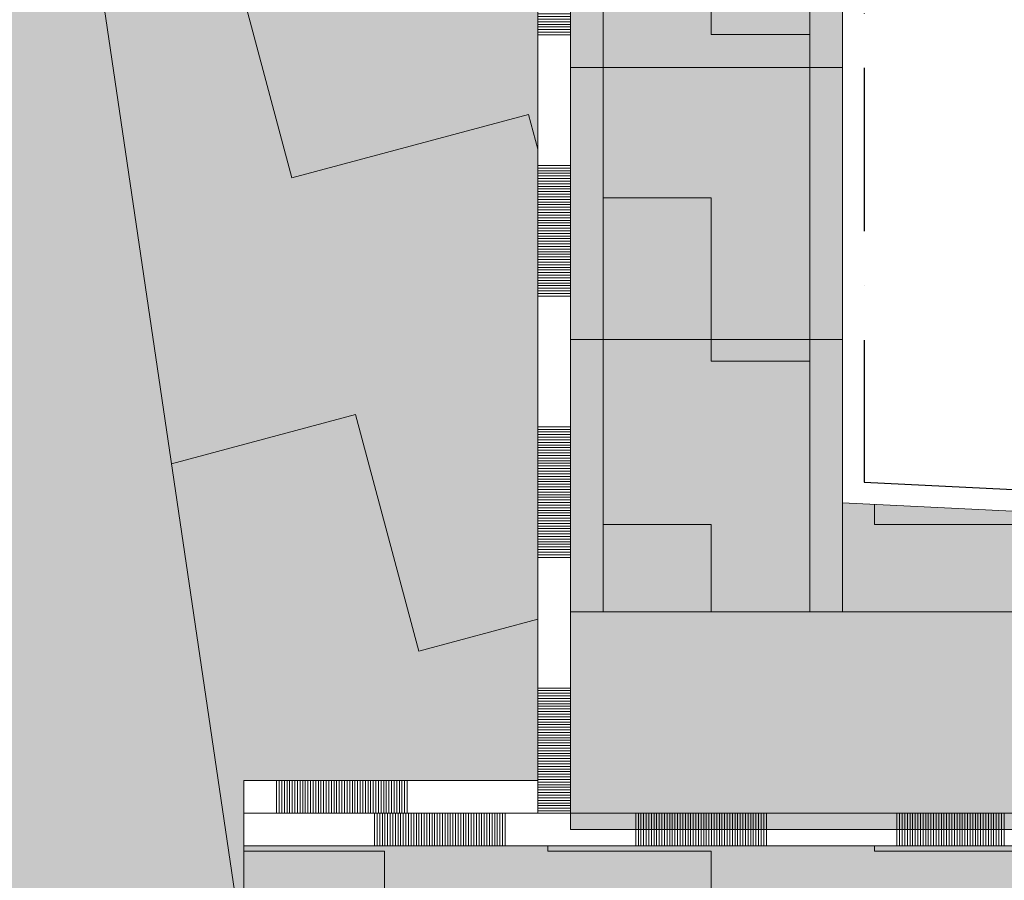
# Model space of a CAD drawing. Header units: millimetres. Extents: x 29003 to 60673, y -60985 to 17010.
# Tile 6 of 128: x 30565 to 31469, y -38277 to -37486. Entities that reach past the tile are written whole.
import ezdxf

# ---------------------------------------------------------------- set-up
doc = ezdxf.new("R2010")
doc.units = ezdxf.units.MM
doc.header["$PDMODE"] = 65
doc.linetypes.add('Cerchovana_1', pattern=[250, 150, -50, 0, -50])
for name, color, linetype, lineweight in [('XR$1$ŘEZY_1', 7, 'Continuous', 25), ('XR$2$ŘEZY - KOTY_ TEXTY_1', 7, 'Continuous', 25), ('XR$3$ŘEZY - FILING_1', 7, 'Continuous', 25)]:
    doc.layers.add(name, color=color, linetype=linetype, lineweight=lineweight)
doc.styles.add('ARIALNARROW', font='ARIALN.TTF')
doc.dimstyles.new('DIMSTYLE_4', dxfattribs={"dimtxt": 100, "dimasz": 150, "dimexe": 0, "dimexo": 0, "dimgap": 50, "dimtad": 2, "dimdec": 0, "dimrnd": 5, "dimzin": 12, "dimdsep": 46, "dimtxsty": 'ARIALNARROW', "dimblk1": 'ALL_ML_STRICH', "dimblk2": 'ALL_ML_STRICH', "dimsah": 1, "dimcen": 0, "dimclrd": 6, "dimclre": 6, "dimclrt": 6, "dimadec": 0, "dimazin": 0, "dimtfac": 1, "dimtdec": 0, "dimtix": 1, "dimtmove": 2, "dimatfit": 3, "dimfxl": 0, "dimtzin": 0, "dimlwd": 0, "dimlwe": 13, "dimarcsym": 0})
pattern_1 = [(0, (300, 300), (150, 150), [150, -150]), (90, (300, 300), (-150, 150), [150, -150])]

# ---------------------------------------------------------------- blocks, each defined once
blk = doc.blocks.new('VZOROVÁ ČÁRA_35')
at = {"layer": 'XR$1$ŘEZY_1', "color": 7, "linetype": 'Continuous', "lineweight": 13}
for p, q in [((30890.88, -38215.17), (30890.88, -38245.17)), ((30890.88, -38215.17), (31010.88, -38215.17)), ((30890.88, -38215.17), (31010.88, -38215.17)), ((30890.88, -38215.17), (31010.88, -38215.17)), ((30890.88, -38215.17), (31010.88, -38215.17)), ((30890.88, -38215.17), (31010.88, -38215.17)), ((30893.28, -38215.17), (30893.28, -38245.17)), ((30895.68, -38215.17), (30895.68, -38245.17)), ((30898.08, -38215.17), (30898.08, -38245.17)), ((30900.48, -38215.17), (30900.48, -38245.17)), ((30902.88, -38215.17), (30902.88, -38245.17)), ((30905.28, -38215.17), (30905.28, -38245.17)), ((30907.68, -38215.17), (30907.68, -38245.17)), ((30910.08, -38215.17), (30910.08, -38245.17)), ((30912.48, -38215.17), (30912.48, -38245.17)), ((30914.88, -38215.17), (30914.88, -38245.17)), ((30917.28, -38215.17), (30917.28, -38245.17)), ((30919.68, -38215.17), (30919.68, -38245.17)), ((30922.08, -38215.17), (30922.08, -38245.17)), ((30924.48, -38215.17), (30924.48, -38245.17)), ((30926.88, -38215.17), (30926.88, -38245.17)), ((30929.28, -38215.17), (30929.28, -38245.17)), ((30931.68, -38215.17), (30931.68, -38245.17)), ((30934.08, -38215.17), (30934.08, -38245.17)), ((30936.48, -38215.17), (30936.48, -38245.17)), ((30938.88, -38215.17), (30938.88, -38245.17)), ((30941.28, -38215.17), (30941.28, -38245.17)), ((30943.68, -38215.17), (30943.68, -38245.17)), ((30946.08, -38215.17), (30946.08, -38245.17)), ((30948.48, -38215.17), (30948.48, -38245.17)), ((30950.88, -38215.17), (30950.88, -38245.17)), ((30953.28, -38215.17), (30953.28, -38245.17)), ((30955.68, -38215.17), (30955.68, -38245.17)), ((30958.08, -38215.17), (30958.08, -38245.17)), ((30960.48, -38215.17), (30960.48, -38245.17)), ((30962.88, -38215.17), (30962.88, -38245.17)), ((30965.28, -38215.17), (30965.28, -38245.17)), ((30967.68, -38215.17), (30967.68, -38245.17)), ((30970.08, -38215.17), (30970.08, -38245.17)), ((30972.48, -38215.17), (30972.48, -38245.17)), ((30974.88, -38215.17), (30974.88, -38245.17)), ((30977.28, -38215.17), (30977.28, -38245.17)), ((30979.68, -38215.17), (30979.68, -38245.17)), ((30982.08, -38215.17), (30982.08, -38245.17)), ((30984.48, -38215.17), (30984.48, -38245.17)), ((30986.88, -38215.17), (30986.88, -38245.17)), ((30989.28, -38215.17), (30989.28, -38245.17)), ((30991.68, -38215.17), (30991.68, -38245.17)), ((30994.08, -38215.17), (30994.08, -38245.17)), ((30996.48, -38215.17), (30996.48, -38245.17)), ((30998.88, -38215.17), (30998.88, -38245.17)), ((31001.28, -38215.17), (31001.28, -38245.17)), ((31003.68, -38215.17), (31003.68, -38245.17)), ((31006.08, -38215.17), (31006.08, -38245.17)), ((31008.48, -38215.17), (31008.48, -38245.17)), ((31010.88, -38215.17), (31010.88, -38245.17)), ((31130.88, -38215.17), (31130.88, -38245.17)), ((31130.88, -38215.17), (31250.88, -38215.17)), ((31130.88, -38215.17), (31250.88, -38215.17)), ((31130.88, -38215.17), (31250.88, -38215.17)), ((31130.88, -38215.17), (31250.88, -38215.17)), ((31130.88, -38215.17), (31250.88, -38215.17)), ((31133.28, -38215.17), (31133.28, -38245.17)), ((31135.68, -38215.17), (31135.68, -38245.17)), ((31138.08, -38215.17), (31138.08, -38245.17)), ((31140.48, -38215.17), (31140.48, -38245.17)), ((31142.88, -38215.17), (31142.88, -38245.17)), ((31145.28, -38215.17), (31145.28, -38245.17)), ((31147.68, -38215.17), (31147.68, -38245.17)), ((31150.08, -38215.17), (31150.08, -38245.17)), ((31152.48, -38215.17), (31152.48, -38245.17)), ((31154.88, -38215.17), (31154.88, -38245.17)), ((31157.28, -38215.17), (31157.28, -38245.17)), ((31159.68, -38215.17), (31159.68, -38245.17)), ((31162.08, -38215.17), (31162.08, -38245.17)), ((31164.48, -38215.17), (31164.48, -38245.17)), ((31166.88, -38215.17), (31166.88, -38245.17)), ((31169.28, -38215.17), (31169.28, -38245.17)), ((31171.68, -38215.17), (31171.68, -38245.17)), ((31174.08, -38215.17), (31174.08, -38245.17)), ((31176.48, -38215.17), (31176.48, -38245.17)), ((31178.88, -38215.17), (31178.88, -38245.17)), ((31181.28, -38215.17), (31181.28, -38245.17)), ((31183.68, -38215.17), (31183.68, -38245.17)), ((31186.08, -38215.17), (31186.08, -38245.17)), ((31188.48, -38215.17), (31188.48, -38245.17)), ((31190.88, -38215.17), (31190.88, -38245.17)), ((31193.28, -38215.17), (31193.28, -38245.17)), ((31195.68, -38215.17), (31195.68, -38245.17)), ((31198.08, -38215.17), (31198.08, -38245.17)), ((31200.48, -38215.17), (31200.48, -38245.17)), ((31202.88, -38215.17), (31202.88, -38245.17)), ((31205.28, -38215.17), (31205.28, -38245.17)), ((31207.68, -38215.17), (31207.68, -38245.17)), ((31210.08, -38215.17), (31210.08, -38245.17)), ((31212.48, -38215.17), (31212.48, -38245.17)), ((31214.88, -38215.17), (31214.88, -38245.17)), ((31217.28, -38215.17), (31217.28, -38245.17)), ((31219.68, -38215.17), (31219.68, -38245.17)), ((31222.08, -38215.17), (31222.08, -38245.17)), ((31224.48, -38215.17), (31224.48, -38245.17)), ((31226.88, -38215.17), (31226.88, -38245.17)), ((31229.28, -38215.17), (31229.28, -38245.17)), ((31231.68, -38215.17), (31231.68, -38245.17)), ((31234.08, -38215.17), (31234.08, -38245.17)), ((31236.48, -38215.17), (31236.48, -38245.17)), ((31238.88, -38215.17), (31238.88, -38245.17)), ((31241.28, -38215.17), (31241.28, -38245.17)), ((31243.68, -38215.17), (31243.68, -38245.17)), ((31246.08, -38215.17), (31246.08, -38245.17)), ((31248.48, -38215.17), (31248.48, -38245.17)), ((31250.88, -38215.17), (31250.88, -38245.17)), ((31370.88, -38215.17), (31370.88, -38245.17)), ((31370.88, -38215.17), (31490.88, -38215.17)), ((31370.88, -38215.17), (31490.88, -38215.17)), ((31370.88, -38215.17), (31490.88, -38215.17)), ((31370.88, -38215.17), (31490.88, -38215.17)), ((31370.88, -38215.17), (31490.88, -38215.17)), ((31373.28, -38215.17), (31373.28, -38245.17)), ((31375.68, -38215.17), (31375.68, -38245.17)), ((31378.08, -38215.17), (31378.08, -38245.17)), ((31380.48, -38215.17), (31380.48, -38245.17)), ((31382.88, -38215.17), (31382.88, -38245.17)), ((31385.28, -38215.17), (31385.28, -38245.17)), ((31387.68, -38215.17), (31387.68, -38245.17)), ((31390.08, -38215.17), (31390.08, -38245.17)), ((31392.48, -38215.17), (31392.48, -38245.17)), ((31394.88, -38215.17), (31394.88, -38245.17)), ((31397.28, -38215.17), (31397.28, -38245.17)), ((31399.68, -38215.17), (31399.68, -38245.17)), ((31402.08, -38215.17), (31402.08, -38245.17)), ((31404.48, -38215.17), (31404.48, -38245.17)), ((31406.88, -38215.17), (31406.88, -38245.17)), ((31409.28, -38215.17), (31409.28, -38245.17)), ((31411.68, -38215.17), (31411.68, -38245.17)), ((31414.08, -38215.17), (31414.08, -38245.17)), ((31416.48, -38215.17), (31416.48, -38245.17)), ((31418.88, -38215.17), (31418.88, -38245.17)), ((31421.28, -38215.17), (31421.28, -38245.17)), ((31423.68, -38215.17), (31423.68, -38245.17)), ((31426.08, -38215.17), (31426.08, -38245.17)), ((31428.48, -38215.17), (31428.48, -38245.17)), ((31430.88, -38215.17), (31430.88, -38245.17)), ((31433.28, -38215.17), (31433.28, -38245.17)), ((31435.68, -38215.17), (31435.68, -38245.17)), ((31438.08, -38215.17), (31438.08, -38245.17)), ((31440.48, -38215.17), (31440.48, -38245.17)), ((31442.88, -38215.17), (31442.88, -38245.17)), ((31445.28, -38215.17), (31445.28, -38245.17)), ((31447.68, -38215.17), (31447.68, -38245.17)), ((31450.08, -38215.17), (31450.08, -38245.17)), ((31452.48, -38215.17), (31452.48, -38245.17)), ((31454.88, -38215.17), (31454.88, -38245.17)), ((31457.28, -38215.17), (31457.28, -38245.17)), ((31459.68, -38215.17), (31459.68, -38245.17)), ((31462.08, -38215.17), (31462.08, -38245.17)), ((31464.48, -38215.17), (31464.48, -38245.17)), ((31466.88, -38215.17), (31466.88, -38245.17)), ((31469.28, -38215.17), (31469.28, -38245.17)), ((30770.88, -38245.17), (30890.88, -38245.17)), ((30890.88, -38245.17), (31010.88, -38245.17)), ((31010.88, -38245.17), (31130.88, -38245.17)), ((31130.88, -38245.17), (31250.88, -38245.17)), ((31250.88, -38245.17), (31370.88, -38245.17)), ((31370.88, -38245.17), (31490.88, -38245.17))]:
    blk.add_line(p, q, dxfattribs=at)
for points in [[(30770.88, -38215.17), (30890.88, -38215.17), (31010.88, -38215.17)], [(30770.88, -38215.17), (30890.88, -38215.17), (31010.88, -38215.17)], [(31010.88, -38215.17), (31130.88, -38215.17), (31250.88, -38215.17)], [(31010.88, -38215.17), (31130.88, -38215.17), (31250.88, -38215.17)], [(31250.88, -38215.17), (31370.88, -38215.17), (31490.88, -38215.17)], [(31250.88, -38215.17), (31370.88, -38215.17), (31490.88, -38215.17)]]:
    blk.add_lwpolyline(points, dxfattribs=at)
blk = doc.blocks.new('VZOROVÁ ČÁRA_36')
at = {"layer": 'XR$1$ŘEZY_1', "color": 7, "linetype": 'Continuous', "lineweight": 13}
for p, q in [((31040.88, -36780.17), (31040.88, -36900.17)), ((31070.88, -36900.17), (31040.88, -36900.17)), ((31040.88, -36900.17), (31040.88, -37020.17)), ((31070.88, -36902.57), (31040.88, -36902.57)), ((31070.88, -36904.97), (31040.88, -36904.97)), ((31070.88, -36907.37), (31040.88, -36907.37)), ((31070.88, -36900.17), (31070.88, -37020.17)), ((31070.88, -36900.17), (31070.88, -37020.17)), ((31070.88, -36900.17), (31070.88, -37020.17)), ((31070.88, -36900.17), (31070.88, -37020.17)), ((31070.88, -36900.17), (31070.88, -37020.17)), ((31070.88, -36909.77), (31040.88, -36909.77)), ((31070.88, -36912.17), (31040.88, -36912.17)), ((31070.88, -36914.57), (31040.88, -36914.57)), ((31070.88, -36916.97), (31040.88, -36916.97)), ((31070.88, -36919.37), (31040.88, -36919.37)), ((31070.88, -36921.77), (31040.88, -36921.77)), ((31070.88, -36924.17), (31040.88, -36924.17)), ((31070.88, -36926.57), (31040.88, -36926.57)), ((31070.88, -36928.97), (31040.88, -36928.97)), ((31070.88, -36931.37), (31040.88, -36931.37)), ((31070.88, -36933.77), (31040.88, -36933.77)), ((31070.88, -36936.17), (31040.88, -36936.17)), ((31070.88, -36938.57), (31040.88, -36938.57)), ((31070.88, -36940.97), (31040.88, -36940.97)), ((31070.88, -36943.37), (31040.88, -36943.37)), ((31070.88, -36945.77), (31040.88, -36945.77)), ((31070.88, -36948.17), (31040.88, -36948.17)), ((31070.88, -36950.57), (31040.88, -36950.57)), ((31070.88, -36952.97), (31040.88, -36952.97)), ((31070.88, -36955.37), (31040.88, -36955.37)), ((31070.88, -36957.77), (31040.88, -36957.77)), ((31070.88, -36960.17), (31040.88, -36960.17)), ((31070.88, -36962.57), (31040.88, -36962.57)), ((31070.88, -36964.97), (31040.88, -36964.97)), ((31070.88, -36967.37), (31040.88, -36967.37)), ((31070.88, -36969.77), (31040.88, -36969.77)), ((31070.88, -36972.17), (31040.88, -36972.17)), ((31070.88, -36974.57), (31040.88, -36974.57)), ((31070.88, -36976.97), (31040.88, -36976.97)), ((31070.88, -36979.37), (31040.88, -36979.37)), ((31070.88, -36981.77), (31040.88, -36981.77)), ((31070.88, -36984.17), (31040.88, -36984.17)), ((31070.88, -36986.57), (31040.88, -36986.57)), ((31070.88, -36988.97), (31040.88, -36988.97)), ((31070.88, -36991.37), (31040.88, -36991.37)), ((31070.88, -36993.77), (31040.88, -36993.77)), ((31070.88, -36996.17), (31040.88, -36996.17)), ((31070.88, -36998.57), (31040.88, -36998.57)), ((31070.88, -37000.97), (31040.88, -37000.97)), ((31070.88, -37003.37), (31040.88, -37003.37)), ((31070.88, -37005.77), (31040.88, -37005.77)), ((31070.88, -37008.17), (31040.88, -37008.17)), ((31070.88, -37010.57), (31040.88, -37010.57)), ((31070.88, -37012.97), (31040.88, -37012.97)), ((31070.88, -37015.37), (31040.88, -37015.37)), ((31070.88, -37017.77), (31040.88, -37017.77)), ((31040.88, -37020.17), (31040.88, -37140.17)), ((31070.88, -37020.17), (31040.88, -37020.17)), ((31070.88, -37140.17), (31040.88, -37140.17)), ((31040.88, -37140.17), (31040.88, -37260.17)), ((31070.88, -37142.57), (31040.88, -37142.57)), ((31070.88, -37140.17), (31070.88, -37260.17)), ((31070.88, -37140.17), (31070.88, -37260.17)), ((31070.88, -37140.17), (31070.88, -37260.17)), ((31070.88, -37140.17), (31070.88, -37260.17)), ((31070.88, -37140.17), (31070.88, -37260.17)), ((31070.88, -37144.97), (31040.88, -37144.97)), ((31070.88, -37147.37), (31040.88, -37147.37)), ((31070.88, -37149.77), (31040.88, -37149.77)), ((31070.88, -37152.17), (31040.88, -37152.17)), ((31070.88, -37154.57), (31040.88, -37154.57)), ((31070.88, -37156.97), (31040.88, -37156.97)), ((31070.88, -37159.37), (31040.88, -37159.37)), ((31070.88, -37161.77), (31040.88, -37161.77)), ((31070.88, -37164.17), (31040.88, -37164.17)), ((31070.88, -37166.57), (31040.88, -37166.57)), ((31070.88, -37168.97), (31040.88, -37168.97)), ((31070.88, -37171.37), (31040.88, -37171.37)), ((31070.88, -37173.77), (31040.88, -37173.77)), ((31070.88, -37176.17), (31040.88, -37176.17)), ((31070.88, -37178.57), (31040.88, -37178.57)), ((31070.88, -37180.97), (31040.88, -37180.97)), ((31070.88, -37183.37), (31040.88, -37183.37)), ((31070.88, -37185.77), (31040.88, -37185.77)), ((31070.88, -37188.17), (31040.88, -37188.17)), ((31070.88, -37190.57), (31040.88, -37190.57)), ((31070.88, -37192.97), (31040.88, -37192.97)), ((31070.88, -37195.37), (31040.88, -37195.37)), ((31070.88, -37197.77), (31040.88, -37197.77)), ((31070.88, -37200.17), (31040.88, -37200.17)), ((31070.88, -37202.57), (31040.88, -37202.57)), ((31070.88, -37204.97), (31040.88, -37204.97)), ((31070.88, -37207.37), (31040.88, -37207.37)), ((31070.88, -37209.77), (31040.88, -37209.77)), ((31070.88, -37212.17), (31040.88, -37212.17)), ((31070.88, -37214.57), (31040.88, -37214.57)), ((31070.88, -37216.97), (31040.88, -37216.97)), ((31070.88, -37219.37), (31040.88, -37219.37)), ((31070.88, -37221.77), (31040.88, -37221.77)), ((31070.88, -37224.17), (31040.88, -37224.17)), ((31070.88, -37226.57), (31040.88, -37226.57)), ((31070.88, -37228.97), (31040.88, -37228.97)), ((31070.88, -37231.37), (31040.88, -37231.37)), ((31070.88, -37233.77), (31040.88, -37233.77)), ((31070.88, -37236.17), (31040.88, -37236.17)), ((31070.88, -37238.57), (31040.88, -37238.57)), ((31070.88, -37240.97), (31040.88, -37240.97)), ((31070.88, -37243.37), (31040.88, -37243.37)), ((31070.88, -37245.77), (31040.88, -37245.77)), ((31070.88, -37248.17), (31040.88, -37248.17)), ((31070.88, -37250.57), (31040.88, -37250.57)), ((31070.88, -37252.97), (31040.88, -37252.97)), ((31070.88, -37255.37), (31040.88, -37255.37)), ((31070.88, -37257.77), (31040.88, -37257.77)), ((31040.88, -37260.17), (31040.88, -37380.17)), ((31070.88, -37260.17), (31040.88, -37260.17)), ((31070.88, -37380.17), (31040.88, -37380.17)), ((31040.88, -37380.17), (31040.88, -37500.17)), ((31070.88, -37382.57), (31040.88, -37382.57)), ((31070.88, -37384.97), (31040.88, -37384.97)), ((31070.88, -37387.37), (31040.88, -37387.37)), ((31070.88, -37380.17), (31070.88, -37500.17)), ((31070.88, -37380.17), (31070.88, -37500.17)), ((31070.88, -37380.17), (31070.88, -37500.17)), ((31070.88, -37380.17), (31070.88, -37500.17)), ((31070.88, -37380.17), (31070.88, -37500.17)), ((31070.88, -37389.77), (31040.88, -37389.77)), ((31070.88, -37392.17), (31040.88, -37392.17)), ((31070.88, -37394.57), (31040.88, -37394.57)), ((31070.88, -37396.97), (31040.88, -37396.97)), ((31070.88, -37399.37), (31040.88, -37399.37)), ((31070.88, -37401.77), (31040.88, -37401.77)), ((31070.88, -37404.17), (31040.88, -37404.17)), ((31070.88, -37406.57), (31040.88, -37406.57)), ((31070.88, -37408.97), (31040.88, -37408.97)), ((31070.88, -37411.37), (31040.88, -37411.37)), ((31070.88, -37413.77), (31040.88, -37413.77)), ((31070.88, -37416.17), (31040.88, -37416.17)), ((31070.88, -37418.57), (31040.88, -37418.57)), ((31070.88, -37420.97), (31040.88, -37420.97)), ((31070.88, -37423.37), (31040.88, -37423.37)), ((31070.88, -37425.77), (31040.88, -37425.77)), ((31070.88, -37428.17), (31040.88, -37428.17)), ((31070.88, -37430.57), (31040.88, -37430.57)), ((31070.88, -37432.97), (31040.88, -37432.97)), ((31070.88, -37435.37), (31040.88, -37435.37)), ((31070.88, -37437.77), (31040.88, -37437.77)), ((31070.88, -37440.17), (31040.88, -37440.17)), ((31070.88, -37442.57), (31040.88, -37442.57)), ((31070.88, -37444.97), (31040.88, -37444.97)), ((31070.88, -37447.37), (31040.88, -37447.37)), ((31070.88, -37449.77), (31040.88, -37449.77)), ((31070.88, -37452.17), (31040.88, -37452.17)), ((31070.88, -37454.57), (31040.88, -37454.57)), ((31070.88, -37456.97), (31040.88, -37456.97)), ((31070.88, -37459.37), (31040.88, -37459.37)), ((31070.88, -37461.77), (31040.88, -37461.77)), ((31070.88, -37464.17), (31040.88, -37464.17)), ((31070.88, -37466.57), (31040.88, -37466.57)), ((31070.88, -37468.97), (31040.88, -37468.97)), ((31070.88, -37471.37), (31040.88, -37471.37)), ((31070.88, -37473.77), (31040.88, -37473.77)), ((31070.88, -37476.17), (31040.88, -37476.17)), ((31070.88, -37478.57), (31040.88, -37478.57)), ((31070.88, -37480.97), (31040.88, -37480.97)), ((31070.88, -37483.37), (31040.88, -37483.37)), ((31070.88, -37485.77), (31040.88, -37485.77)), ((31070.88, -37488.17), (31040.88, -37488.17)), ((31070.88, -37490.57), (31040.88, -37490.57)), ((31070.88, -37492.97), (31040.88, -37492.97)), ((31070.88, -37495.37), (31040.88, -37495.37)), ((31070.88, -37497.77), (31040.88, -37497.77)), ((31040.88, -37500.17), (31040.88, -37620.17)), ((31070.88, -37500.17), (31040.88, -37500.17)), ((31070.88, -37620.17), (31040.88, -37620.17)), ((31040.88, -37620.17), (31040.88, -37740.17)), ((31070.88, -37622.57), (31040.88, -37622.57)), ((31070.88, -37620.17), (31070.88, -37740.17)), ((31070.88, -37620.17), (31070.88, -37740.17)), ((31070.88, -37620.17), (31070.88, -37740.17)), ((31070.88, -37620.17), (31070.88, -37740.17)), ((31070.88, -37620.17), (31070.88, -37740.17)), ((31070.88, -37624.97), (31040.88, -37624.97)), ((31070.88, -37627.37), (31040.88, -37627.37)), ((31070.88, -37629.77), (31040.88, -37629.77)), ((31070.88, -37632.17), (31040.88, -37632.17)), ((31070.88, -37634.57), (31040.88, -37634.57)), ((31070.88, -37636.97), (31040.88, -37636.97)), ((31070.88, -37639.37), (31040.88, -37639.37)), ((31070.88, -37641.77), (31040.88, -37641.77)), ((31070.88, -37644.17), (31040.88, -37644.17)), ((31070.88, -37646.57), (31040.88, -37646.57)), ((31070.88, -37648.97), (31040.88, -37648.97)), ((31070.88, -37651.37), (31040.88, -37651.37)), ((31070.88, -37653.77), (31040.88, -37653.77)), ((31070.88, -37656.17), (31040.88, -37656.17)), ((31070.88, -37658.57), (31040.88, -37658.57)), ((31070.88, -37660.97), (31040.88, -37660.97)), ((31070.88, -37663.37), (31040.88, -37663.37)), ((31070.88, -37665.77), (31040.88, -37665.77)), ((31070.88, -37668.17), (31040.88, -37668.17)), ((31070.88, -37670.57), (31040.88, -37670.57)), ((31070.88, -37672.97), (31040.88, -37672.97)), ((31070.88, -37675.37), (31040.88, -37675.37)), ((31070.88, -37677.77), (31040.88, -37677.77)), ((31070.88, -37680.17), (31040.88, -37680.17)), ((31070.88, -37682.57), (31040.88, -37682.57)), ((31070.88, -37684.97), (31040.88, -37684.97)), ((31070.88, -37687.37), (31040.88, -37687.37)), ((31070.88, -37689.77), (31040.88, -37689.77)), ((31070.88, -37692.17), (31040.88, -37692.17)), ((31070.88, -37694.57), (31040.88, -37694.57)), ((31070.88, -37696.97), (31040.88, -37696.97)), ((31070.88, -37699.37), (31040.88, -37699.37)), ((31070.88, -37701.77), (31040.88, -37701.77)), ((31070.88, -37704.17), (31040.88, -37704.17)), ((31070.88, -37706.57), (31040.88, -37706.57)), ((31070.88, -37708.97), (31040.88, -37708.97)), ((31070.88, -37711.37), (31040.88, -37711.37)), ((31070.88, -37713.77), (31040.88, -37713.77)), ((31070.88, -37716.17), (31040.88, -37716.17)), ((31070.88, -37718.57), (31040.88, -37718.57)), ((31070.88, -37720.97), (31040.88, -37720.97)), ((31070.88, -37723.37), (31040.88, -37723.37)), ((31070.88, -37725.77), (31040.88, -37725.77)), ((31070.88, -37728.17), (31040.88, -37728.17)), ((31070.88, -37730.57), (31040.88, -37730.57)), ((31070.88, -37732.97), (31040.88, -37732.97)), ((31070.88, -37735.37), (31040.88, -37735.37)), ((31070.88, -37737.77), (31040.88, -37737.77)), ((31040.88, -37740.17), (31040.88, -37860.17)), ((31070.88, -37740.17), (31040.88, -37740.17)), ((31070.88, -37860.17), (31040.88, -37860.17)), ((31040.88, -37860.17), (31040.88, -37980.17)), ((31070.88, -37862.57), (31040.88, -37862.57)), ((31070.88, -37864.97), (31040.88, -37864.97)), ((31070.88, -37867.37), (31040.88, -37867.37)), ((31070.88, -37860.17), (31070.88, -37980.17)), ((31070.88, -37860.17), (31070.88, -37980.17)), ((31070.88, -37860.17), (31070.88, -37980.17)), ((31070.88, -37860.17), (31070.88, -37980.17)), ((31070.88, -37860.17), (31070.88, -37980.17)), ((31070.88, -37869.77), (31040.88, -37869.77)), ((31070.88, -37872.17), (31040.88, -37872.17)), ((31070.88, -37874.57), (31040.88, -37874.57)), ((31070.88, -37876.97), (31040.88, -37876.97)), ((31070.88, -37879.37), (31040.88, -37879.37)), ((31070.88, -37881.77), (31040.88, -37881.77)), ((31070.88, -37884.17), (31040.88, -37884.17)), ((31070.88, -37886.57), (31040.88, -37886.57)), ((31070.88, -37888.97), (31040.88, -37888.97)), ((31070.88, -37891.37), (31040.88, -37891.37)), ((31070.88, -37893.77), (31040.88, -37893.77)), ((31070.88, -37896.17), (31040.88, -37896.17)), ((31070.88, -37898.57), (31040.88, -37898.57)), ((31070.88, -37900.97), (31040.88, -37900.97)), ((31070.88, -37903.37), (31040.88, -37903.37)), ((31070.88, -37905.77), (31040.88, -37905.77)), ((31070.88, -37908.17), (31040.88, -37908.17)), ((31070.88, -37910.57), (31040.88, -37910.57)), ((31070.88, -37912.97), (31040.88, -37912.97)), ((31070.88, -37915.37), (31040.88, -37915.37)), ((31070.88, -37917.77), (31040.88, -37917.77)), ((31070.88, -37920.17), (31040.88, -37920.17)), ((31070.88, -37922.57), (31040.88, -37922.57)), ((31070.88, -37924.97), (31040.88, -37924.97)), ((31070.88, -37927.37), (31040.88, -37927.37)), ((31070.88, -37929.77), (31040.88, -37929.77)), ((31070.88, -37932.17), (31040.88, -37932.17)), ((31070.88, -37934.57), (31040.88, -37934.57)), ((31070.88, -37936.97), (31040.88, -37936.97)), ((31070.88, -37939.37), (31040.88, -37939.37)), ((31070.88, -37941.77), (31040.88, -37941.77)), ((31070.88, -37944.17), (31040.88, -37944.17)), ((31070.88, -37946.57), (31040.88, -37946.57)), ((31070.88, -37948.97), (31040.88, -37948.97)), ((31070.88, -37951.37), (31040.88, -37951.37)), ((31070.88, -37953.77), (31040.88, -37953.77)), ((31070.88, -37956.17), (31040.88, -37956.17)), ((31070.88, -37958.57), (31040.88, -37958.57)), ((31070.88, -37960.97), (31040.88, -37960.97)), ((31070.88, -37963.37), (31040.88, -37963.37)), ((31070.88, -37965.77), (31040.88, -37965.77)), ((31070.88, -37968.17), (31040.88, -37968.17)), ((31070.88, -37970.57), (31040.88, -37970.57)), ((31070.88, -37972.97), (31040.88, -37972.97)), ((31070.88, -37975.37), (31040.88, -37975.37)), ((31070.88, -37977.77), (31040.88, -37977.77)), ((31040.88, -37980.17), (31040.88, -38100.17)), ((31070.88, -37980.17), (31040.88, -37980.17)), ((31070.88, -38100.17), (31040.88, -38100.17)), ((31040.88, -38100.17), (31040.88, -38215.17)), ((31070.88, -38102.57), (31040.88, -38102.57)), ((31070.88, -38100.17), (31070.88, -38215.17)), ((31070.88, -38100.17), (31070.88, -38215.17)), ((31070.88, -38100.17), (31070.88, -38215.17)), ((31070.88, -38100.17), (31070.88, -38215.17)), ((31070.88, -38100.17), (31070.88, -38215.17)), ((31070.88, -38104.97), (31040.88, -38104.97)), ((31070.88, -38107.37), (31040.88, -38107.37)), ((31070.88, -38109.77), (31040.88, -38109.77)), ((31070.88, -38112.17), (31040.88, -38112.17)), ((31070.88, -38114.57), (31040.88, -38114.57)), ((31070.88, -38116.97), (31040.88, -38116.97)), ((31070.88, -38119.37), (31040.88, -38119.37)), ((31070.88, -38121.77), (31040.88, -38121.77)), ((31070.88, -38124.17), (31040.88, -38124.17)), ((31070.88, -38126.57), (31040.88, -38126.57)), ((31070.88, -38128.97), (31040.88, -38128.97)), ((31070.88, -38131.37), (31040.88, -38131.37)), ((31070.88, -38133.77), (31040.88, -38133.77)), ((31070.88, -38136.17), (31040.88, -38136.17)), ((31070.88, -38138.57), (31040.88, -38138.57)), ((31070.88, -38140.97), (31040.88, -38140.97)), ((31070.88, -38143.37), (31040.88, -38143.37)), ((31070.88, -38145.77), (31040.88, -38145.77)), ((31070.88, -38148.17), (31040.88, -38148.17)), ((31070.88, -38150.57), (31040.88, -38150.57)), ((31070.88, -38152.97), (31040.88, -38152.97)), ((31070.88, -38155.37), (31040.88, -38155.37)), ((31070.88, -38157.77), (31040.88, -38157.77)), ((31070.88, -38160.17), (31040.88, -38160.17)), ((31070.88, -38162.57), (31040.88, -38162.57)), ((31070.88, -38164.97), (31040.88, -38164.97)), ((31070.88, -38167.37), (31040.88, -38167.37)), ((31070.88, -38169.77), (31040.88, -38169.77)), ((31070.88, -38172.17), (31040.88, -38172.17)), ((31070.88, -38174.57), (31040.88, -38174.57)), ((31070.88, -38176.97), (31040.88, -38176.97)), ((31070.88, -38179.37), (31040.88, -38179.37)), ((31070.88, -38181.77), (31040.88, -38181.77)), ((31070.88, -38184.17), (31040.88, -38184.17)), ((31070.88, -38186.57), (31040.88, -38186.57)), ((31070.88, -38188.97), (31040.88, -38188.97)), ((31070.88, -38191.37), (31040.88, -38191.37)), ((31070.88, -38193.77), (31040.88, -38193.77)), ((31070.88, -38196.17), (31040.88, -38196.17)), ((31070.88, -38198.57), (31040.88, -38198.57)), ((31070.88, -38200.97), (31040.88, -38200.97)), ((31070.88, -38203.37), (31040.88, -38203.37)), ((31070.88, -38205.77), (31040.88, -38205.77)), ((31070.88, -38208.17), (31040.88, -38208.17)), ((31070.88, -38210.57), (31040.88, -38210.57)), ((31070.88, -38212.97), (31040.88, -38212.97))]:
    blk.add_line(p, q, dxfattribs=at)
for points in [[(31070.88, -36780.17), (31070.88, -36900.17), (31070.88, -37020.17)], [(31070.88, -36780.17), (31070.88, -36900.17), (31070.88, -37020.17)], [(31070.88, -37020.17), (31070.88, -37140.17), (31070.88, -37260.17)], [(31070.88, -37020.17), (31070.88, -37140.17), (31070.88, -37260.17)], [(31070.88, -37260.17), (31070.88, -37380.17), (31070.88, -37500.17)], [(31070.88, -37260.17), (31070.88, -37380.17), (31070.88, -37500.17)], [(31070.88, -37500.17), (31070.88, -37620.17), (31070.88, -37740.17)], [(31070.88, -37500.17), (31070.88, -37620.17), (31070.88, -37740.17)], [(31070.88, -37740.17), (31070.88, -37860.17), (31070.88, -37980.17)], [(31070.88, -37740.17), (31070.88, -37860.17), (31070.88, -37980.17)], [(31070.88, -37980.17), (31070.88, -38100.17), (31070.88, -38215.17)], [(31070.88, -37980.17), (31070.88, -38100.17), (31070.88, -38215.17)]]:
    blk.add_lwpolyline(points, dxfattribs=at)
blk = doc.blocks.new('VZOROVÁ ČÁRA_37')
at = {"layer": 'XR$1$ŘEZY_1', "color": 7, "linetype": 'Continuous', "lineweight": 13}
for p, q in [((30800.88, -38185.17), (30770.88, -38185.17)), ((30920.88, -38185.17), (30800.88, -38185.17)), ((30800.88, -38215.17), (30800.88, -38185.17)), ((30803.28, -38215.17), (30803.28, -38185.17)), ((30805.68, -38215.17), (30805.68, -38185.17)), ((30808.08, -38215.17), (30808.08, -38185.17)), ((30810.48, -38215.17), (30810.48, -38185.17)), ((30812.88, -38215.17), (30812.88, -38185.17)), ((30815.28, -38215.17), (30815.28, -38185.17)), ((30817.68, -38215.17), (30817.68, -38185.17)), ((30820.08, -38215.17), (30820.08, -38185.17)), ((30822.48, -38215.17), (30822.48, -38185.17)), ((30824.88, -38215.17), (30824.88, -38185.17)), ((30827.28, -38215.17), (30827.28, -38185.17)), ((30829.68, -38215.17), (30829.68, -38185.17)), ((30832.08, -38215.17), (30832.08, -38185.17)), ((30834.48, -38215.17), (30834.48, -38185.17)), ((30836.88, -38215.17), (30836.88, -38185.17)), ((30839.28, -38215.17), (30839.28, -38185.17)), ((30841.68, -38215.17), (30841.68, -38185.17)), ((30844.08, -38215.17), (30844.08, -38185.17)), ((30846.48, -38215.17), (30846.48, -38185.17)), ((30848.88, -38215.17), (30848.88, -38185.17)), ((30851.28, -38215.17), (30851.28, -38185.17)), ((30853.68, -38215.17), (30853.68, -38185.17)), ((30856.08, -38215.17), (30856.08, -38185.17)), ((30858.48, -38215.17), (30858.48, -38185.17)), ((30860.88, -38215.17), (30860.88, -38185.17)), ((30863.28, -38215.17), (30863.28, -38185.17)), ((30865.68, -38215.17), (30865.68, -38185.17)), ((30868.08, -38215.17), (30868.08, -38185.17)), ((30870.48, -38215.17), (30870.48, -38185.17)), ((30872.88, -38215.17), (30872.88, -38185.17)), ((30875.28, -38215.17), (30875.28, -38185.17)), ((30877.68, -38215.17), (30877.68, -38185.17)), ((30880.08, -38215.17), (30880.08, -38185.17)), ((30882.48, -38215.17), (30882.48, -38185.17)), ((30884.88, -38215.17), (30884.88, -38185.17)), ((30887.28, -38215.17), (30887.28, -38185.17)), ((30889.68, -38215.17), (30889.68, -38185.17)), ((30892.08, -38215.17), (30892.08, -38185.17)), ((30894.48, -38215.17), (30894.48, -38185.17)), ((30896.88, -38215.17), (30896.88, -38185.17)), ((30899.28, -38215.17), (30899.28, -38185.17)), ((30901.68, -38215.17), (30901.68, -38185.17)), ((30904.08, -38215.17), (30904.08, -38185.17)), ((30906.48, -38215.17), (30906.48, -38185.17)), ((30908.88, -38215.17), (30908.88, -38185.17)), ((30911.28, -38215.17), (30911.28, -38185.17)), ((30913.68, -38215.17), (30913.68, -38185.17)), ((30916.08, -38215.17), (30916.08, -38185.17)), ((30918.48, -38215.17), (30918.48, -38185.17)), ((30920.88, -38215.17), (30920.88, -38185.17)), ((31040.88, -38185.17), (30920.88, -38185.17)), ((30800.88, -38215.17), (30770.88, -38215.17)), ((30800.88, -38215.17), (30770.88, -38215.17)), ((30920.88, -38215.17), (30800.88, -38215.17)), ((30920.88, -38215.17), (30800.88, -38215.17)), ((30920.88, -38215.17), (30800.88, -38215.17)), ((30920.88, -38215.17), (30800.88, -38215.17)), ((30920.88, -38215.17), (30800.88, -38215.17))]:
    blk.add_line(p, q, dxfattribs=at)
blk.add_lwpolyline([(31040.88, -38215.17), (30920.88, -38215.17), (30800.88, -38215.17)], dxfattribs=at)
blk.add_lwpolyline([(31040.88, -38215.17), (30920.88, -38215.17), (30800.88, -38215.17)], dxfattribs=at)
blk = doc.blocks.new('ALL_ML_STRICH')
at = {"color": 0, "linetype": 'ByBlock', "lineweight": -2}
for p, q in [((0, -0.5), (0, 0.5)), ((-0.3, -0.3), (0.3, 0.3)), ((-1, 0), (0.5, 0))]:
    blk.add_line(p, q, dxfattribs=at)
blk = doc.blocks.new('*D265')
at = {"layer": 'DEFPOINTS', "color": 6, "linetype": 'Continuous', "lineweight": 18}
for p in [(30375.88, -37560.17), (30375.88, -38571.15), (32894.32, -38924.48)]:
    blk.add_point(p, dxfattribs=at)
at = {"layer": 'XR$2$ŘEZY - KOTY_ TEXTY_1', "color": 6, "linetype": 'Continuous', "lineweight": -2}
for p, q in [((30375.88, -38076.62), (30375.88, -38571.15)), ((30375.88, -38571.15), (32894.32, -38571.15)), ((32894.32, -38571.15), (32894.32, -38571.15))]:
    blk.add_line(p, q, dxfattribs=at)
at = {"layer": 'XR$2$ŘEZY - KOTY_ TEXTY_1', "color": 6, "linetype": 'Continuous', "lineweight": 18, "xscale": 150, "yscale": 150, "zscale": 150, "rotation": 180}
blk.add_blockref('ALL_ML_STRICH', (30375.88, -38571.15), dxfattribs=at)
at = {"layer": 'XR$2$ŘEZY - KOTY_ TEXTY_1', "color": 6, "linetype": 'Continuous', "lineweight": 18, "xscale": 150, "yscale": 150, "zscale": 150}
blk.add_blockref('ALL_ML_STRICH', (32894.32, -38571.15), dxfattribs=at)
at = {"layer": 'XR$2$ŘEZY - KOTY_ TEXTY_1', "color": 6, "linetype": 'Continuous', "lineweight": 18, "insert": (31634.04, -38471.15), "char_height": 100, "width": 324.5714, "attachment_point": 5, "style": 'ARIALNARROW'}
blk.add_mtext('\\W0.81;\\A1;{2520}', dxfattribs=at)

msp = doc.modelspace()

# ---------------------------------------------------------------- hatches: boundary and pattern name
at = {"layer": 'XR$3$ŘEZY - FILING_1', "linetype": 'Continuous', "lineweight": 13}
for color, points in [(9, [(49080.46, -36330.17), (46405.83, -36330.17), (46405.83, -38060.17), (45405.88, -38060.14), (45405.88, -39599.49), (43795.88, -39599.49), (43795.88, -39080.84), (40005.88, -39080.84), (40005.88, -39600.17), (39205.88, -39600.17), (39205.88, -39080.84), (33495.88, -39080.84), (33495.88, -39490.17), (32895.88, -39490.17), (32895.88, -39059.37), (32095.82, -39059.37), (32095.82, -38345.17), (30770.88, -38345.17), (30570.88, -36990.17), (29270.21, -36990.17), (29270.21, -39856.7), (49080.46, -39856.7)]), (11, [(31100.88, -36780.17), (31100.88, -38030.17), (31290.88, -38030.17), (31290.88, -36780.17)]), (11, [(30570.88, -36940.17), (30570.88, -36990.17), (30770.88, -38345.17), (30770.88, -38185.17), (31040.88, -38185.17), (31040.88, -36940.17)]), (11, [(31320.88, -37930.17), (31320.88, -38030.17), (32715.87, -38030.17), (32715.87, -37930.17), (32030.88, -37964.42)]), (11, [(30770.88, -38345.17), (32860.88, -38345.17), (32860.88, -38245.17), (30770.88, -38245.17)])]:
    msp.add_hatch(color=color, dxfattribs=at).paths.add_polyline_path(points, flags=0)
for color, points in [(253, [(31070.88, -36780.17), (31070.88, -38030.17), (31100.88, -38030.17), (31100.88, -36780.17)]), (253, [(31290.88, -36780.17), (31290.88, -38030.17), (31320.88, -38030.17), (31320.88, -36780.17)]), (251, [(31070.88, -38030.17), (31070.88, -38230.17), (32715.87, -38230.17), (32715.87, -38030.17)])]:
    msp.add_hatch(color=color, dxfattribs=at).paths.add_polyline_path(points)
h = msp.add_hatch(dxfattribs=at)
h.set_pattern_fill('VZOR', scale=150, style=0, pattern_type=2)
h.set_pattern_definition(pattern_1)
h.paths.add_polyline_path([(31100.88, -36780.17), (31100.88, -38030.17), (31290.88, -38030.17), (31290.88, -36780.17)], flags=0)
h = msp.add_hatch(dxfattribs=at)
h.set_pattern_fill('VZOR', scale=225, angle=15, style=0, pattern_type=2)
h.set_pattern_definition([(15, (318.2, 551.14), (159.099, 275.5676), [225, -225]), (105, (318.2, 551.14), (-275.5676, 159.099), [225, -225])])
h.paths.add_polyline_path([(30570.88, -36940.17), (30570.88, -36990.17), (30770.88, -38345.17), (30770.88, -38185.17), (31040.88, -38185.17), (31040.88, -36940.17)], flags=0)
h = msp.add_hatch(dxfattribs=at)
h.set_pattern_fill('VZOR', scale=150, style=0, pattern_type=2)
h.set_pattern_definition(pattern_1)
h.paths.add_polyline_path([(31320.88, -37930.17), (31320.88, -38030.17), (32715.87, -38030.17), (32715.87, -37930.17), (32030.88, -37964.42)], flags=0)
h = msp.add_hatch(dxfattribs=at)
h.set_pattern_fill('VZOR', scale=150, style=0, pattern_type=2)
h.set_pattern_definition(pattern_1)
h.paths.add_polyline_path([(30770.88, -38345.17), (32860.88, -38345.17), (32860.88, -38245.17), (30770.88, -38245.17)], flags=0)

# ---------------------------------------------------------------- linework, layer by layer
at = {"layer": 'XR$1$ŘEZY_1', "color": 7, "linetype": 'Continuous', "lineweight": 13}
for p, q in [((31040.88, -38185.17), (31040.88, -36780.17)), ((31070.88, -36780.17), (31070.88, -38230.17)), ((31100.88, -36780.17), (31100.88, -38030.17)), ((31290.88, -38030.17), (31290.88, -36780.17)), ((31320.88, -38030.17), (31320.88, -36780.17)), ((30770.88, -38345.17), (30570.88, -36990.17)), ((31320.88, -37530.17), (31070.88, -37530.17)), ((31320.88, -37780.17), (31070.88, -37780.17)), ((31320.88, -37930.17), (32030.88, -37964.42)), ((31345.88, -38030.17), (31070.88, -38030.17)), ((32715.87, -38030.17), (31345.88, -38030.17)), ((30770.88, -38345.17), (30770.88, -38185.17)), ((30770.88, -38185.17), (31040.88, -38185.17)), ((31070.88, -38230.17), (32715.88, -38230.17)), ((30770.88, -38245.17), (32860.88, -38245.17))]:
    msp.add_line(p, q, dxfattribs=at)
at = {"layer": 'XR$1$ŘEZY_1', "color": 7, "linetype": 'Cerchovana_1', "lineweight": 25}
for p, q in [((31340.88, -36780.17), (31340.88, -37911.11)), ((31340.88, -37911.11), (32010.09, -37943.39))]:
    msp.add_line(p, q, dxfattribs=at)

# ---------------------------------------------------------------- block references
at = {"layer": 'XR$1$ŘEZY_1', "color": 7, "linetype": 'Continuous', "lineweight": 13}
for name in ['VZOROVÁ ČÁRA_36', 'VZOROVÁ ČÁRA_37', 'VZOROVÁ ČÁRA_35']:
    msp.add_blockref(name, (0, 0), dxfattribs=at)

# ---------------------------------------------------------------- dimensions: what is measured, and where the dimension line sits
at = {"layer": 'XR$2$ŘEZY - KOTY_ TEXTY_1', "color": 6, "linetype": 'Continuous', "lineweight": 18}
dim = msp.add_linear_dim(base=(32894.32, -38571.15), p1=(30375.88, -38076.62), p2=(32894.32, -38571.15), dimstyle='DIMSTYLE_4', override={"dimpost": '<>', "dimclrd": 6, "dimclre": 6, "dimclrt": 6, "dimlwd": 0, "dimlwe": 18}, dxfattribs=at)
dim.commit()
dim.dimension.update_dxf_attribs({"geometry": '*D265', "text_midpoint": (31634.04, -38471.15), "dimtype": 160})

doc.saveas('drawing.dxf')
